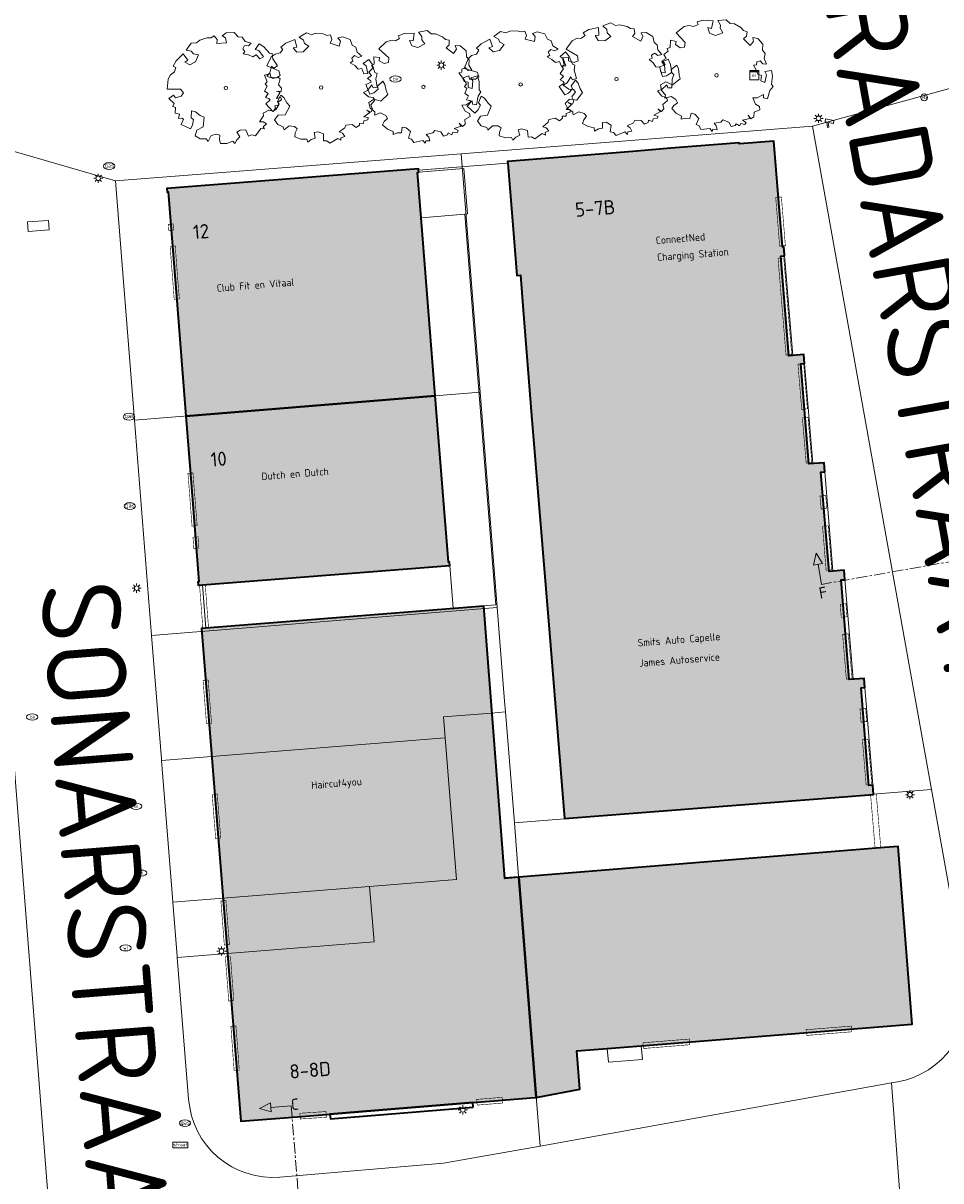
# Model space of a CAD drawing. Header units: metres. Extents: x 97476 to 98458, y 435938 to 436449.
# Tile 41 of 55: x 98266 to 98346, y 436177 to 436278. Entities that reach past the tile are written whole.
import ezdxf
from ezdxf.enums import TextEntityAlignment as Align
from ezdxf.lldxf.tags import DXFTag

# ---------------------------------------------------------------- set-up
doc = ezdxf.new("R2010")
doc.units = ezdxf.units.M
doc.linetypes.add('ZZ-CENTER-SO', pattern=[8, 5, -1, 1, -1])
for name, color, linetype, lineweight in [('B-OI-OG-BEBOUWING-GV', 4, 'Continuous', 35), ('B-OI-OG-BEBOUWING_LUIFEL-GV', 4, 'Continuous', 18), ('B-RO-OG-BEBOUWING-V', 254, 'Continuous', 18), ('B-WE-GR-BOOM-S', 252, 'Continuous', 18), ('B-WE-IE-MEUBILAIR_WEGMEUBILAIR-S', 252, 'Continuous', 18), ('B-WE-IE-MEUBILAIR_WEGMEUBILAIR_CAMERA-S-200', 252, 'Continuous', 18), ('B-WE-IE-MEUBILAIR_WEGMEUBILAIR_VERKEERSBORD-S', 252, 'Continuous', 18), ('B-WE-IE-TERREINAFSCHEIDING_KUNSTMATIG_HEKWERK-G', 252, 'IE-TERREINAFSCHEIDING-KUNSTMATIG', 18), ('B-WE-KG-GRENS_PERCEEL-G', 150, 'KG-PERCEEL', 18), ('B-WE-KL-ET_KAST-S', 252, 'Continuous', 18), ('B-WE-KL-ET_LS_OV_LICHTMAST-S', 1, 'Continuous', 18), ('B-WE-KL-GAS_PUT-S', 252, 'Continuous', 18), ('B-WE-KL-WATER-S', 252, 'Continuous', 18), ('B-WE-KW-KUNSTWERK_GEMAAL-GV', 170, 'Continuous', 18), ('B-WE-OG-BEBOUWING-GV', 4, 'Continuous', 35), ('B-WE-OG-BEBOUWING_ENTREE_GARAGE-G', 4, 'Continuous', 18), ('B-WE-OG-BEBOUWING_HOOFDGEBOUW-G', 4, 'Continuous', 18), ('B-WE-OG-BEBOUWING_HUISNUMMER-T25-500', 7, 'Continuous', 25), ('B-WE-OG-BEBOUWING_STRAATNAAM-T35-2000', 2, 'Continuous', 35), ('B-WE-OG-GRONDGEBRUIK-T25-250', 7, 'Continuous', 25), ('B-WE-OG-TERREIN_ERF-GV', 252, 'Continuous', 18), ('B-WE-VH-VERHARDING_ASFALT-GV', 252, 'Continuous', 18), ('B-WE-VH-VERHARDING_GESLOTEN-GV', 252, 'Continuous', 18), ('X-XX-AL-VERWIJZING-S-200', 7, 'Continuous', 18), ('X-XX-AL-VERWIJZING_DOORSNEDE-G', 7, 'ZZ-CENTER-SO', 18)]:
    doc.layers.add(name, color=color, linetype=linetype, lineweight=lineweight)
doc.styles.add('NLCS-ISO', font='NLCS-ISO.ttf')
doc.styles.add('NLCS-ISO-M2000-T35', font='NLCS-ISO.ttf', dxfattribs={"height": 7})
doc.styles.add('NLCS-ISO-M250-T25', font='NLCS-ISO.ttf', dxfattribs={"height": 0.625})
doc.styles.add('NLCS-ISO-M500-T25', font='NLCS-ISO.ttf', dxfattribs={"height": 1.25})
doc.styles.get("Standard").update_dxf_attribs({"font": 'arial.ttf'})
doc.linetypes.add('IE-TERREINAFSCHEIDING-KUNSTMATIG', pattern='A,4,[82,NLCS.SHX,S=0.75,R=90,X=0,Y=0],4,-2', length=10)
tags = doc.linetypes.add('KG-PERCEEL', pattern='A,5.5,-2,["P",Standard,S=1.8,R=0,X=-0.5,Y=-0.9],-2,5.5,-2,[5,NLCS.SHX,S=0.75,R=0,X=0,Y=0],-2', length=19).pattern_tags.tags
tags[6] = DXFTag(74, 10)

# ---------------------------------------------------------------- blocks, each defined once
blk = doc.blocks.new('SIE-WEG_VERKEERSBORD_STRAATNAAM-SO')
at = {"color": 0, "linetype": 'ByBlock', "lineweight": 18}
blk.add_lwpolyline([(-3.25, -1.25), (3.25, -1.25), (3.25, 1.25), (-3.25, 1.25)], close=True, dxfattribs=at)
at = {"color": 0, "linetype": 'ByBlock', "lineweight": 18, "style": 'NLCS-ISO'}
blk.add_text('straat', height=1.5, dxfattribs=at).set_placement((0, 0.15), align=Align.MIDDLE_CENTER)
blk = doc.blocks.new('SKL-ET_KAST_ELEKTRA-SO')
at = {"color": 0, "linetype": 'ByBlock', "lineweight": 18}
for points in [[(-2, 2), (2, 2), (2, 1.68), (-2, 1.68)], [(-2, 1.52), (2, 1.52), (2, -2), (-2, -2)]]:
    blk.add_lwpolyline(points, close=True, dxfattribs=at)
at = {"color": 0, "linetype": 'ByBlock', "lineweight": 18, "style": 'NLCS-ISO'}
blk.add_text('et', height=1.5, dxfattribs=at).set_placement((0, 0), align=Align.MIDDLE_CENTER)
blk = doc.blocks.new('SKL-ET_OV_LICHTMAST-SO')
at = {"color": 0, "linetype": 'ByBlock', "lineweight": 18}
for points in [[(-1.25, 0), (-2, 0)], [(-1.41, 1.41), (-0.88, 0.88)], [(0, 2), (0, 1.25)], [(0.88, 0.88), (1.41, 1.41)], [(2, 0), (1.25, 0)], [(-1.41, -1.41), (-0.88, -0.88)], [(0, -1.25), (0, -2)], [(0.88, -0.88), (1.41, -1.41)]]:
    blk.add_lwpolyline(points, dxfattribs=at)
blk.add_circle((0, 0), 1, dxfattribs=at)
blk = doc.blocks.new('SIE-WEG_PAAL_VERKEERSBORD-SO')
at = {"color": 0, "linetype": 'ByBlock', "lineweight": 18}
blk.add_circle((0, 0), 1.5, dxfattribs=at)
at = {"color": 0, "linetype": 'ByBlock', "lineweight": 18, "style": 'NLCS-ISO'}
blk.add_text('vb', height=1.5, dxfattribs=at).set_placement((0, 0.13), align=Align.MIDDLE_CENTER)
blk = doc.blocks.new('SKL-WATER_WATERLEIDINGPUT-SO')
at = {"color": 0, "linetype": 'ByBlock', "lineweight": 18}
blk.add_ellipse((0, 0), major_axis=(2.5, 0), ratio=0.54, dxfattribs=at)
at = {"color": 0, "linetype": 'ByBlock', "lineweight": 18, "style": 'NLCS-ISO'}
blk.add_text('wl', height=1.5, dxfattribs=at).set_placement((0, 0), align=Align.MIDDLE_CENTER)
blk = doc.blocks.new('SKL-GAS_PUT-SO')
at = {"color": 0, "linetype": 'ByBlock', "lineweight": 18}
blk.add_ellipse((0, 0), major_axis=(2.5, 0), ratio=0.601255, dxfattribs=at)
at = {"color": 0, "linetype": 'ByBlock', "lineweight": 18, "style": 'NLCS-ISO'}
blk.add_text('gas', height=1.8, dxfattribs=at).set_placement((0.12, 0.3), align=Align.MIDDLE_CENTER)
blk = doc.blocks.new('SKL-WATER_BRANDKRAAN_BRANDPUT-SO')
at = {"color": 0, "linetype": 'ByBlock', "lineweight": 18}
blk.add_ellipse((0, 0), major_axis=(2.5, 0), ratio=0.54, dxfattribs=at)
at = {"color": 0, "linetype": 'ByBlock', "lineweight": 18, "style": 'NLCS-ISO'}
blk.add_text('bk', height=1.5, dxfattribs=at).set_placement((0.16, 0), align=Align.MIDDLE_CENTER)
blk = doc.blocks.new('SIE-WEG_CAMERA-SO')
at = {"color": 0, "linetype": 'ByBlock', "lineweight": 18}
blk.add_lwpolyline([(-1.22, 0.41), (-1.22, -1.92), (-0.72, -1.92), (-0.72, 0.25), (1.55, -0.53), (1.95, 0.66), (-1.6, 1.86), (-2, 0.68)], close=True, dxfattribs=at)
blk = doc.blocks.new('SGR-BOOM_06')
at = {"flags": 128}
blk.add_lwpolyline([(2.7, 3.52), (2.53, 3.94), (2.2, 4.06), (1.94, 4.52), (1.27, 4.69), (0.86, 4.52), (1.11, 4.27), (1.06, 3.81), (0.23, 3.98), (0.35, 4.32), (0.18, 4.69), (-0.15, 4.61), (-0.49, 4.69), (-1.15, 4.65), (-1.49, 4.48), (-1.95, 4.57), (-2.54, 4.11), (-2.12, 3.9), (-1.99, 3.64), (-1.58, 3.44), (-1.99, 2.89), (-2.54, 2.77), (-2.92, 3.1), (-2.62, 3.22), (-2.87, 3.86), (-3.63, 3.43), (-4, 3.02), (-3.79, 2.85), (-4, 2.51), (-4.42, 2.35), (-4.72, 2.05), (-5.01, 1.21), (-3.88, 0.92), (-3.71, 0.54), (-4, 0.29), (-4.51, 0.29), (-4.6, 0.56), (-5.09, 0.38), (-4.76, -0.17), (-4.93, -0.38), (-4.72, -0.54), (-4.88, -1.01), (-4.53, -1.18), (-4.72, -1.55), (-4.42, -1.59), (-4.29, -1.71), (-4.62, -2.11), (-3.92, -2.68), (-3.67, -2.43), (-3.46, -1.97), (-3.63, -1.76), (-3.42, -1.17), (-3.12, -1.34), (-2.79, -1.76), (-2.5, -2.01), (-2.79, -2.81), (-3.42, -2.93), (-3.67, -3.39), (-3.33, -3.77), (-2.83, -3.9), (-2.77, -4.02), (-2.71, -4.15), (-2.33, -3.73), (-1.83, -3.73), (-1.57, -3.9), (-1.7, -4.27), (-1.7, -4.61), (-1.15, -4.74), (-0.61, -4.69), (-0.49, -4.94), (-0.23, -4.65), (0.1, -4.48), (-0.06, -4.01), (0.27, -3.9), (0.77, -4.02), (0.86, -4.61), (1.15, -4.57), (1.44, -4.74), (2.07, -4.23), (2.37, -4.36), (2.32, -4.15), (2.66, -3.98), (2.41, -3.73), (2.11, -3.64), (2.57, -3.23), (2.62, -2.98), (3.16, -2.85), (3.54, -3.06), (3.79, -2.81), (3.77, -2.63), (4.12, -2.63), (4.12, -2.39), (4.46, -2.26), (4.46, -2.05), (4.08, -2.05), (4.54, -1.59), (4.25, -1.42), (4.63, -1.55), (4.75, -1.26), (4.54, -0.92), (4.84, -0.46), (4.67, -0.25), (4.25, -0.25), (3.75, 0.08), (4.08, 0.29), (4.38, 0.84), (4.54, 0.59), (4.88, 0.71), (4.67, 1.43), (4.71, 1.89), (4.5, 1.97), (4.16, 2.64), (3.83, 3.01), (3.37, 2.6), (3.66, 2.43), (3.91, 1.8), (3.54, 1.72), (3.33, 2.14), (2.99, 2.05), (2.66, 2.31), (2.24, 2.51), (2.45, 2.68), (2.32, 2.93), (2.53, 3.18), (2.87, 3.06), (3.16, 3.23)], close=True, dxfattribs=at)
blk.add_circle((0, 0), 0.15)
blk = doc.blocks.new('SAL-VERWIJZING_DOORSNEDE_LINKS-SO')
for p, q in [((-9, 2), (-14, 0)), ((-14, 0), (-9, -2)), ((-9, -2), (-9, 2)), ((0, 0), (-9, 0))]:
    blk.add_line(p, q)
at = {"lineweight": 50, "style": 'NLCS-ISO'}
blk.add_attdef('...', text='', height=5, dxfattribs=at).set_placement((0, 0.53), align=Align.MIDDLE_LEFT)
blk = doc.blocks.new('SAL-VERWIJZING_DOORSNEDE_BOVEN-SO')
for p, q in [((-2, 9), (0, 14)), ((0, 14), (2, 9)), ((2, 9), (-2, 9)), ((0, 0), (0, 9))]:
    blk.add_line(p, q)
at = {"lineweight": 50, "style": 'NLCS-ISO'}
blk.add_attdef('...', text='', height=5, dxfattribs=at).set_placement((-0.05, -1.19), align=Align.TOP_CENTER)

msp = doc.modelspace()

# ---------------------------------------------------------------- hatches: boundary and pattern name
at = {"layer": 'B-RO-OG-BEBOUWING-V', "transparency": 33554495}
h = msp.add_hatch(color=256, dxfattribs=at)
h.dxf.hatch_style = 1
h.paths.add_polyline_path([(98332.55, 436257.92), (98332.54, 436258.04), (98332.5, 436258.72), (98332.38, 436258.71), (98332.03, 436262.96), (98331.62, 436268.01), (98328.57, 436267.77), (98328.56, 436267.86), (98322.55, 436267.38), (98319.54, 436267.14), (98308.18, 436266.22), (98308.16, 436266.22), (98308.16, 436266.21), (98308.17, 436266.19), (98308.18, 436266.07), (98308.62, 436260.62), (98308.98, 436256.2), (98309.31, 436256.21), (98309.54, 436253.13), (98310.29, 436243.86), (98311.85, 436224.72), (98313.17, 436208.41), (98340.39, 436210.54), (98340.32, 436211.35), (98339.98, 436211.32), (98339.29, 436219.9), (98339.63, 436219.93), (98339.57, 436220.74), (98338.24, 436220.65), (98337.52, 436229.41), (98337.86, 436229.44), (98337.8, 436230.25), (98336.47, 436230.14), (98335.75, 436238.88), (98336.09, 436238.9), (98336.03, 436239.71), (98334.7, 436239.63), (98333.98, 436248.41), (98334.32, 436248.44), (98334.26, 436249.23), (98332.94, 436249.12), (98332.21, 436257.89)])
h = msp.add_hatch(color=256, dxfattribs=at)
h.dxf.hatch_style = 1
h.paths.add_polyline_path([(98279.86, 436243.82), (98301.8, 436245.6), (98300.56, 436261.27), (98300.25, 436265.26), (98300.35, 436265.27), (98300.33, 436265.46), (98300.32, 436265.57), (98278.18, 436263.83), (98278.2, 436263.54), (98278.2, 436263.53), (98278.31, 436263.54), (98279.1, 436253.61)])
h.paths.add_polyline_path([(98301.8, 436245.6), (98279.86, 436243.82), (98280.24, 436239.1), (98281.01, 436229.24), (98280.91, 436229.23), (98280.93, 436228.93), (98281.31, 436228.96), (98303.08, 436230.67), (98303.05, 436230.97), (98302.96, 436230.96)])
h.paths.add_polyline_path([(98308.01, 436183.65), (98310.61, 436183.87), (98310.69, 436183.88), (98309.15, 436203.24), (98307.94, 436203.14), (98306.07, 436227.1), (98281.6, 436225.15), (98281.23, 436225.12), (98284.69, 436181.78), (98289.64, 436182.18), (98292.24, 436182.38), (98292.54, 436182.41), (98305.1, 436183.42), (98307.71, 436183.63)])
h.paths.add_polyline_path([(98319.94, 436188.42), (98343.77, 436190.32), (98342.54, 436205.96), (98341.34, 436205.86), (98309.15, 436203.24), (98310.69, 436183.88), (98314.54, 436184.59), (98314.26, 436187.96), (98316.95, 436188.18)])

# ---------------------------------------------------------------- linework, layer by layer
at = {"layer": 'B-OI-OG-BEBOUWING-GV'}
msp.add_lwpolyline([(98332.55, 436257.92), (98332.54, 436258.04), (98332.5, 436258.72), (98332.38, 436258.71), (98332.03, 436262.96), (98331.62, 436268.01), (98328.57, 436267.77), (98328.56, 436267.86), (98322.55, 436267.38), (98319.54, 436267.14), (98308.18, 436266.22), (98308.16, 436266.22), (98308.16, 436266.21), (98308.17, 436266.19), (98308.18, 436266.07), (98308.62, 436260.62), (98308.98, 436256.2), (98309.31, 436256.21), (98309.54, 436253.13), (98310.29, 436243.86), (98311.85, 436224.72), (98313.17, 436208.41), (98340.39, 436210.54), (98340.32, 436211.35), (98339.98, 436211.32), (98339.29, 436219.9), (98339.63, 436219.93), (98339.57, 436220.74), (98338.24, 436220.65), (98337.52, 436229.41), (98337.86, 436229.44), (98337.8, 436230.25), (98336.47, 436230.14), (98335.75, 436238.88), (98336.09, 436238.9), (98336.03, 436239.71), (98334.7, 436239.63), (98333.98, 436248.41), (98334.32, 436248.44), (98334.26, 436249.23), (98332.94, 436249.12), (98332.21, 436257.89)], close=True, dxfattribs=at)
at = {"layer": 'B-OI-OG-BEBOUWING_LUIFEL-GV'}
for points in [[(98332.55, 436257.92), (98332.21, 436257.89), (98332.94, 436249.12), (98333.27, 436249.15)], [(98334.7, 436239.63), (98335.04, 436239.65), (98334.32, 436248.44), (98333.98, 436248.41)], [(98336.47, 436230.14), (98336.81, 436230.17), (98336.09, 436238.9), (98335.75, 436238.88)], [(98338.24, 436220.65), (98338.58, 436220.67), (98337.86, 436229.44), (98337.52, 436229.41)], [(98339.63, 436219.93), (98339.29, 436219.9), (98339.98, 436211.32), (98340.32, 436211.35)]]:
    msp.add_lwpolyline(points, close=True, dxfattribs=at)
at = {"layer": 'B-WE-IE-TERREINAFSCHEIDING_KUNSTMATIG_HEKWERK-G', "ltscale": 0.2}
for points in [[(98308.18, 436266.08), (98300.33, 436265.46)], [(98281.31, 436228.96), (98281.6, 436225.15)]]:
    msp.add_lwpolyline(points, dxfattribs=at)
at = {"layer": 'B-WE-KG-GRENS_PERCEEL-G', "ltscale": 0.2}
for points in [[(98335.02, 436269.33), (98348.99, 436273.18)], [(98304.08, 436266.9), (98335.02, 436269.33)], [(98335.02, 436269.33), (98345.49, 436210.96)], [(98260.38, 436268.36), (98273.67, 436264.52)], [(98260.38, 436268.36), (98268.75, 436161.96), (98290.52, 436163.88)], [(98273.67, 436264.52), (98304.08, 436266.9)], [(98304.08, 436266.9), (98305.75, 436245.92)], [(98273.67, 436264.52), (98275.33, 436243.46)], [(98275.33, 436243.46), (98305.75, 436245.92)], [(98305.75, 436245.92), (98307.26, 436226.99)], [(98275.33, 436243.46), (98276.83, 436224.5)], [(98276.83, 436224.5), (98307.26, 436226.99)], [(98307.26, 436226.99), (98307.91, 436218.74)], [(98276.83, 436224.5), (98277.7, 436213.67)], [(98307.91, 436218.74), (98307.99, 436217.79)], [(98306.75, 436217.69), (98307.99, 436217.79)], [(98307.99, 436217.79), (98308.77, 436208.03)], [(98302.54, 436217.36), (98306.75, 436217.69)], [(98302.68, 436215.51), (98302.54, 436217.36)], [(98306.75, 436217.69), (98307.94, 436203.23), (98309.14, 436203.31)], [(98277.71, 436213.52), (98302.68, 436215.51)], [(98302.68, 436215.51), (98303.68, 436203.05)], [(98277.7, 436213.67), (98277.71, 436213.52)], [(98277.71, 436213.52), (98278.67, 436201.47)], [(98308.77, 436208.03), (98345.49, 436210.96)], [(98345.49, 436210.96), (98348.54, 436193.94)], [(98308.77, 436208.03), (98309.14, 436203.31)], [(98278.71, 436201.06), (98296.03, 436202.44)], [(98296.03, 436202.44), (98303.68, 436203.05)], [(98296.42, 436197.57), (98296.03, 436202.44)], [(98309.14, 436203.31), (98311.03, 436179.6)], [(98278.67, 436201.47), (98278.71, 436201.06)], [(98278.71, 436201.06), (98279.09, 436196.31)], [(98279.1, 436196.19), (98296.42, 436197.57)], [(98279.09, 436196.31), (98279.1, 436196.19)], [(98279.1, 436196.19), (98280.1, 436183.71)], [(98342.48, 436185.24), (98343.2, 436185.4), (98343.9, 436185.64), (98344.57, 436185.94), (98345.21, 436186.31), (98345.81, 436186.73), (98346.36, 436187.22), (98346.86, 436187.75), (98347.31, 436188.34), (98347.7, 436188.96), (98348.03, 436189.62), (98348.29, 436190.31), (98348.49, 436191.02), (98348.61, 436191.74), (98348.66, 436192.48), (98348.63, 436193.21), (98348.54, 436193.94)], [(98311.03, 436179.6), (98341.96, 436185.15)], [(98341.96, 436185.15), (98342.48, 436185.24)], [(98341.96, 436185.15), (98343.24, 436167.93)], [(98280.1, 436183.71), (98280.19, 436182.99), (98280.35, 436182.27), (98280.58, 436181.58), (98280.88, 436180.91), (98281.24, 436180.27), (98281.67, 436179.67), (98282.15, 436179.12), (98282.68, 436178.62), (98283.26, 436178.17), (98283.89, 436177.78), (98284.54, 436177.46), (98285.23, 436177.2), (98285.94, 436177.01), (98286.66, 436176.89), (98287.39, 436176.84), (98288.13, 436176.86)], [(98288.13, 436176.86), (98302.52, 436178.08), (98311.03, 436179.6)]]:
    msp.add_lwpolyline(points, dxfattribs=at)
at = {"layer": 'B-WE-KW-KUNSTWERK_GEMAAL-GV'}
msp.add_lwpolyline([(98265.97, 436260.07), (98267.81, 436260.19), (98267.75, 436261.04), (98265.92, 436260.92)], close=True, dxfattribs=at)
at = {"layer": 'B-WE-OG-BEBOUWING-GV'}
for points in [[(98279.86, 436243.82), (98301.8, 436245.6), (98300.56, 436261.27), (98300.25, 436265.26), (98300.35, 436265.27), (98300.33, 436265.46), (98300.32, 436265.57), (98278.18, 436263.83), (98278.2, 436263.54), (98278.2, 436263.53), (98278.31, 436263.54), (98279.1, 436253.61)], [(98301.8, 436245.6), (98279.86, 436243.82), (98280.24, 436239.1), (98281.01, 436229.24), (98280.91, 436229.23), (98280.93, 436228.93), (98281.31, 436228.96), (98303.08, 436230.67), (98303.05, 436230.97), (98302.96, 436230.96)], [(98308.01, 436183.65), (98310.61, 436183.87), (98310.69, 436183.88), (98309.15, 436203.24), (98307.94, 436203.14), (98306.07, 436227.1), (98281.6, 436225.15), (98281.23, 436225.12), (98284.69, 436181.78), (98289.64, 436182.18), (98292.24, 436182.38), (98292.54, 436182.41), (98305.1, 436183.42), (98307.71, 436183.63)], [(98319.94, 436188.42), (98343.77, 436190.32), (98342.54, 436205.96), (98341.34, 436205.86), (98309.15, 436203.24), (98310.69, 436183.88), (98314.54, 436184.59), (98314.26, 436187.96), (98316.95, 436188.18)], [(98305.13, 436183.02), (98305.1, 436183.42), (98292.54, 436182.41), (98292.58, 436181.99)]]:
    msp.add_lwpolyline(points, close=True, dxfattribs=at)
at = {"layer": 'B-WE-OG-BEBOUWING_ENTREE_GARAGE-G', "const_width": 0.05}
for points in [[(98332.62, 436258.82), (98332.12, 436258.77), (98331.77, 436263.05), (98332.27, 436263.1)], [(98278.35, 436260.16), (98278.8, 436260.2), (98278.76, 436260.73), (98278.76, 436260.73), (98278.31, 436260.68)], [(98278.83, 436254.09), (98279.28, 436254.14), (98279.11, 436256.24), (98278.92, 436258.78), (98278.47, 436258.73)], [(98333.18, 436249.23), (98332.68, 436249.18), (98331.98, 436257.67), (98332.48, 436257.72)], [(98334.56, 436244.46), (98334.06, 436244.41), (98333.73, 436248.39), (98334.23, 436248.44)], [(98334.95, 436239.74), (98334.45, 436239.69), (98334.12, 436243.66), (98334.62, 436243.71)], [(98280.4, 436234.13), (98280.85, 436234.18), (98280.68, 436236.28), (98280.48, 436238.82), (98280.04, 436238.78)], [(98336.27, 436235.69), (98335.77, 436235.64), (98335.67, 436236.78), (98336.17, 436236.83)], [(98336.71, 436230.3), (98336.21, 436230.25), (98335.89, 436234.13), (98336.39, 436234.17)], [(98280.55, 436232.17), (98281, 436232.22), (98280.93, 436233.2), (98280.93, 436233.2), (98280.48, 436233.16)], [(98281.06, 436228.93), (98281.56, 436228.99), (98281.85, 436225.17), (98281.35, 436225.13)], [(98338.04, 436226.16), (98337.54, 436226.12), (98337.45, 436227.26), (98337.95, 436227.31)], [(98338.49, 436220.73), (98337.99, 436220.68), (98337.66, 436224.61), (98338.16, 436224.65)], [(98281.67, 436216.74), (98282.12, 436216.78), (98282.01, 436218.07), (98281.82, 436220.61), (98281.37, 436220.56)], [(98339.78, 436216.94), (98339.28, 436216.89), (98339.19, 436218.04), (98339.69, 436218.09)], [(98340.23, 436211.41), (98339.73, 436211.37), (98339.4, 436215.34), (98339.9, 436215.39)], [(98282.48, 436206.64), (98282.93, 436206.69), (98282.81, 436208.03), (98282.62, 436210.57), (98282.17, 436210.52)], [(98341.02, 436205.85), (98340.52, 436205.8), (98340.12, 436210.53), (98340.62, 436210.58)], [(98283.24, 436197.27), (98283.69, 436197.32), (98283.58, 436198.66), (98283.38, 436201.2), (98282.94, 436201.15)], [(98283.63, 436192.36), (98284.08, 436192.4), (98283.97, 436193.74), (98283.78, 436196.28), (98283.33, 436196.24)], [(98284.1, 436186.24), (98284.55, 436186.28), (98284.46, 436187.63), (98284.26, 436190.17), (98283.82, 436190.12)], [(98334.49, 436189.33), (98334.44, 436189.83), (98338.42, 436190.15), (98338.47, 436189.65)], [(98320.13, 436188.18), (98320.08, 436188.68), (98324.16, 436189.01), (98324.2, 436188.51)], [(98305.5, 436183.2), (98305.45, 436183.7), (98307.69, 436183.88), (98307.74, 436183.38)], [(98289.93, 436181.98), (98289.88, 436182.48), (98292.18, 436182.63), (98292.23, 436182.13)]]:
    msp.add_lwpolyline(points, close=True, dxfattribs=at)
at = {"layer": 'B-WE-OG-BEBOUWING_HOOFDGEBOUW-G'}
for points in [[(98279.86, 436243.82), (98301.8, 436245.6), (98300.56, 436261.27), (98300.25, 436265.26), (98300.35, 436265.27), (98300.33, 436265.46), (98300.32, 436265.57), (98278.18, 436263.83), (98278.2, 436263.54), (98278.2, 436263.53), (98278.31, 436263.54), (98279.1, 436253.61)], [(98301.8, 436245.6), (98279.86, 436243.82), (98280.24, 436239.1), (98281.01, 436229.24), (98280.91, 436229.23), (98280.93, 436228.93), (98281.31, 436228.96), (98303.08, 436230.67), (98303.05, 436230.97), (98302.96, 436230.96)], [(98308.01, 436183.65), (98310.61, 436183.87), (98310.69, 436183.88), (98309.15, 436203.24), (98307.94, 436203.14), (98306.07, 436227.1), (98281.6, 436225.15), (98281.23, 436225.12), (98284.69, 436181.78), (98289.64, 436182.18), (98292.24, 436182.38), (98292.54, 436182.41), (98305.1, 436183.42), (98307.71, 436183.63)], [(98319.94, 436188.42), (98343.77, 436190.32), (98342.54, 436205.96), (98341.34, 436205.86), (98309.15, 436203.24), (98310.69, 436183.88), (98314.54, 436184.59), (98314.26, 436187.96), (98316.95, 436188.18)]]:
    msp.add_lwpolyline(points, close=True, dxfattribs=at)
at = {"layer": 'B-WE-OG-TERREIN_ERF-GV'}
for points in [[(98300.56, 436261.27), (98304.42, 436261.58), (98304.65, 436261.6), (98304.33, 436265.59), (98300.35, 436265.27), (98300.25, 436265.26)], [(98307.13, 436227.22), (98304.42, 436261.58), (98300.56, 436261.27), (98301.8, 436245.6), (98302.96, 436230.96), (98303.05, 436230.97), (98303.08, 436230.67), (98303.38, 436226.92)]]:
    msp.add_lwpolyline(points, close=True, dxfattribs=at)
at = {"layer": 'B-WE-VH-VERHARDING_ASFALT-GV'}
msp.add_lwpolyline([(98265.97, 436260.07), (98265.92, 436260.92), (98267.75, 436261.04), (98267.81, 436260.19)], close=True, dxfattribs=at)
at = {"layer": 'B-WE-VH-VERHARDING_GESLOTEN-GV'}
msp.add_lwpolyline([(98316.95, 436188.18), (98317.05, 436186.98), (98320.04, 436187.22), (98319.94, 436188.42)], close=True, dxfattribs=at)
at = {"layer": 'X-XX-AL-VERWIJZING_DOORSNEDE-G', "ltscale": 0.2}
for points in [[(98361.9, 436233.64), (98335.81, 436229.01)], [(98289.12, 436183.14), (98290.91, 436161.21)]]:
    msp.add_lwpolyline(points, dxfattribs=at)

# ---------------------------------------------------------------- block references
at = {"layer": 'B-WE-GR-BOOM-S'}
for p, rotation in [((98326.56, 436273.8), 326.9279996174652), ((98300.76, 436272.78), 333.2170683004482), ((98317.76, 436273.47), 342.7384635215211), ((98283.37, 436272.69), 14.7549666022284), ((98291.76, 436272.73), 352.0126689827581), ((98309.32, 436273), 357.6663792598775)]:
    msp.add_blockref('SGR-BOOM_06', p, dxfattribs=dict(at, rotation=rotation))
at = {"layer": 'B-WE-IE-MEUBILAIR_WEGMEUBILAIR-S', "xscale": 0.2, "yscale": 0.2, "zscale": 0.2}
msp.add_blockref('SIE-WEG_PAAL_VERKEERSBORD-SO', (98344.84, 436271.86), dxfattribs=at)
at = {"layer": 'B-WE-IE-MEUBILAIR_WEGMEUBILAIR_CAMERA-S-200', "xscale": 0.2, "yscale": 0.2, "zscale": 0.2, "rotation": 7.075417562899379}
msp.add_blockref('SIE-WEG_CAMERA-SO', (98336.53, 436269.63), dxfattribs=at)
at = {"layer": 'B-WE-IE-MEUBILAIR_WEGMEUBILAIR_VERKEERSBORD-S', "xscale": 0.2, "yscale": 0.2, "zscale": 0.2}
msp.add_blockref('SIE-WEG_VERKEERSBORD_STRAATNAAM-SO', (98279.37, 436179.7), dxfattribs=at)
at = {"layer": 'B-WE-KL-ET_KAST-S', "xscale": 0.2, "yscale": 0.2, "zscale": 0.2}
msp.add_blockref('SKL-ET_KAST_ELEKTRA-SO', (98329.88, 436273.81), dxfattribs=at)
at = {"layer": 'B-WE-KL-ET_LS_OV_LICHTMAST-S', "xscale": 0.2, "yscale": 0.2, "zscale": 0.2}
for p in [(98302.34, 436274.69), (98335.54, 436270.01), (98272.14, 436264.74), (98275.52, 436228.68), (98343.59, 436210.51), (98282.99, 436196.75), (98304.23, 436182.78)]:
    msp.add_blockref('SKL-ET_OV_LICHTMAST-SO', p, dxfattribs=at)
at = {"layer": 'B-WE-KL-GAS_PUT-S', "xscale": 0.2, "yscale": 0.2, "zscale": 0.2}
for p in [(98273.1, 436265.81), (98274.85, 436243.76), (98274.91, 436235.9), (98279.77, 436181.61)]:
    msp.add_blockref('SKL-GAS_PUT-SO', p, dxfattribs=at)
at = {"layer": 'B-WE-KL-WATER-S', "xscale": 0.2, "yscale": 0.2, "zscale": 0.2}
for name, p in [('SKL-WATER_BRANDKRAAN_BRANDPUT-SO', (98298.3, 436273.48)), ('SKL-WATER_BRANDKRAAN_BRANDPUT-SO', (98266.33, 436217.34)), ('SKL-WATER_WATERLEIDINGPUT-SO', (98275.48, 436209.49)), ('SKL-WATER_WATERLEIDINGPUT-SO', (98275.93, 436203.61)), ('SKL-WATER_WATERLEIDINGPUT-SO', (98274.55, 436197.03))]:
    msp.add_blockref(name, p, dxfattribs=at)
at = {"layer": 'X-XX-AL-VERWIJZING-S-200', "xscale": 0.2, "yscale": 0.2, "zscale": 0.2}
for name, p, rotation, values in [('SAL-VERWIJZING_DOORSNEDE_BOVEN-SO', (98335.81, 436229.01), 10.06188017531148, {'...': 'F'}), ('SAL-VERWIJZING_DOORSNEDE_LINKS-SO', (98289.12, 436183.14), 4.679113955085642, {'...': 'C'})]:
    msp.add_blockref(name, p, dxfattribs=dict(at, rotation=rotation)).add_auto_attribs(values)

# ---------------------------------------------------------------- texts
at = {"layer": 'B-WE-OG-BEBOUWING_HUISNUMMER-T25-500', "style": 'NLCS-ISO-M500-T25'}
for s, rotation, p in [('5-7B', 4.4, (98315.88, 436262.1)), ('12', 4.4, (98281.19, 436260.06)), ('10', 4.6, (98282.74, 436240.04)), ('8-8D', 4.5, (98290.79, 436186.28))]:
    msp.add_text(s, height=1.25, rotation=rotation, dxfattribs=at).set_placement(p, align=Align.MIDDLE)
at = {"layer": 'B-WE-OG-BEBOUWING_STRAATNAAM-T35-2000', "style": 'NLCS-ISO-M2000-T35'}
for s, rotation, p in [('RADARSTRAAT', 280.2, (98344.98, 436250.19)), ('SONARSTRAAT', 274.5, (98272.9, 436198.57))]:
    msp.add_text(s, height=7, rotation=rotation, dxfattribs=at).set_placement(p, align=Align.MIDDLE)
at = {"layer": 'B-WE-OG-GRONDGEBRUIK-T25-250', "style": 'NLCS-ISO-M250-T25'}
for s, p in [('ConnectNed', (98321.24, 436258.94)), ('Charging Station', (98321.36, 436257.46)), ('Club Fit en Vitaal', (98282.6, 436254.75)), ('Dutch en Dutch', (98286.53, 436238.18)), ('Smits Auto Capelle', (98319.65, 436223.54)), ('James Autoservice', (98319.79, 436221.76)), ('Haircut4you', (98290.92, 436211.01))]:
    msp.add_text(s, height=0.65, rotation=4.5255, dxfattribs=at).set_placement(p)

doc.saveas('drawing.dxf')
